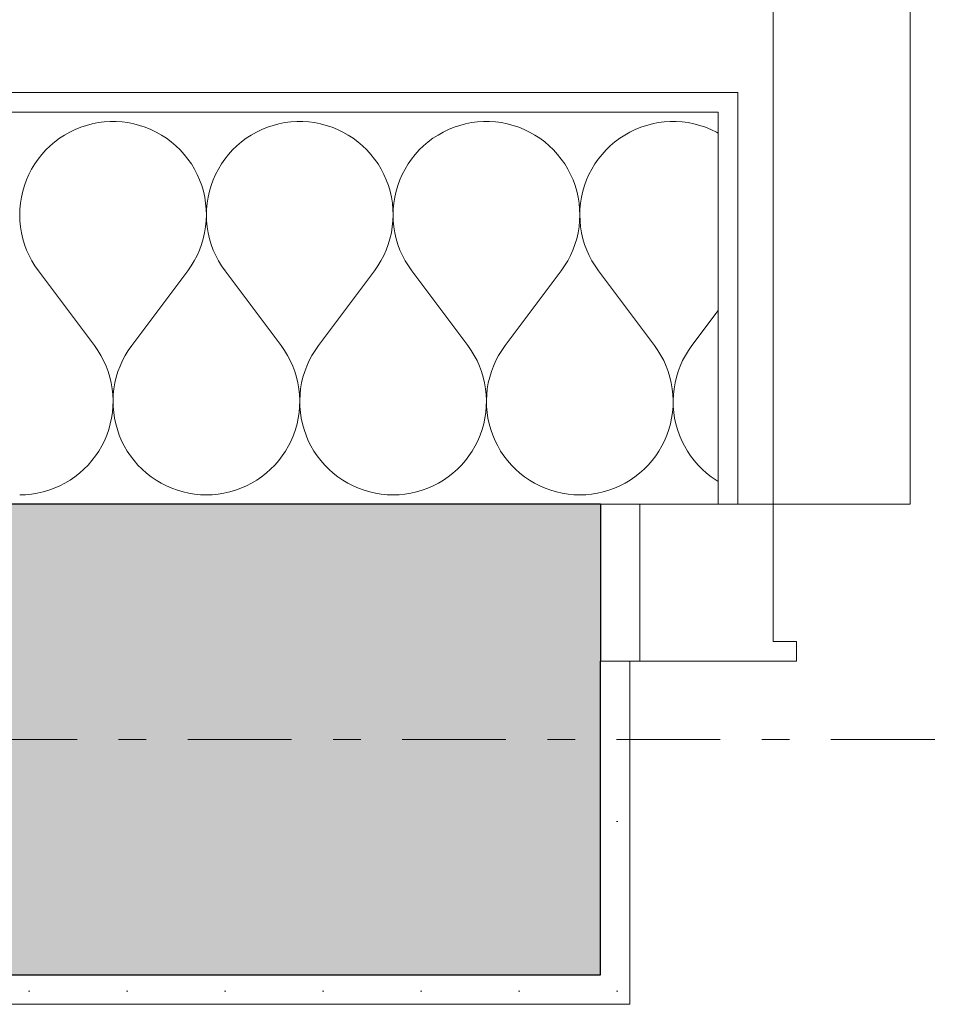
# Model space of a CAD drawing. Extents: x 100 to 2982, y 37 to 2050.
# Tile 121 of 130: x 1893 to 1941, y 1776 to 1826. Entities that reach past the tile are written whole.
import ezdxf
from ezdxf.xclip import XClip

# ---------------------------------------------------------------- set-up
doc = ezdxf.new("R2010")
doc.units = 0
doc.header["$MEASUREMENT"] = 0
doc.header["$XCLIPFRAME"] = 0
doc.linetypes.add('Przerywana podwójnie', pattern=[54.680554, 26.458333, -10.583333, 7.055556, -10.583333])
for name, color, linetype in [('410-K Osie', 7, 'Continuous'), ('420-K Ściany', 7, 'Continuous'), ('820-G Rysunki Obrazki', 7, 'Continuous'), ('Drzwi ARCHICAD', 7, 'Continuous')]:
    doc.layers.add(name, color=color, linetype=linetype)
pattern_1 = [(0, (-18316.349, -206.5255), (0, 8.660254), [0, -5]), (0, (-18313.849, -202.195), (0, 8.660254), [0, -5])]

# ---------------------------------------------------------------- blocks, each defined once
blk = doc.blocks.new('*X26')
at = {"layer": '420-K Ściany', "color": 174, "linetype": 'Continuous', "lineweight": 5, "ltscale": 0.2}
for p, q in [((1896.581, 1820.835), (1896.291, 1820.739)), ((1896.876, 1820.913), (1896.581, 1820.835)), ((1897.176, 1820.972), (1896.876, 1820.913)), ((1897.479, 1821.011), (1897.176, 1820.972)), ((1897.784, 1821.03), (1897.479, 1821.011)), ((1898.09, 1821.03), (1897.784, 1821.03)), ((1898.395, 1821.011), (1898.09, 1821.03)), ((1898.698, 1820.972), (1898.395, 1821.011)), ((1898.998, 1820.913), (1898.698, 1820.972)), ((1899.293, 1820.835), (1898.998, 1820.913)), ((1899.583, 1820.739), (1899.293, 1820.835)), ((1906.104, 1820.835), (1905.814, 1820.739)), ((1906.4, 1820.913), (1906.104, 1820.835)), ((1906.7, 1820.972), (1906.4, 1820.913)), ((1907.003, 1821.011), (1906.7, 1820.972)), ((1907.308, 1821.03), (1907.003, 1821.011)), ((1907.613, 1821.03), (1907.308, 1821.03)), ((1907.918, 1821.011), (1907.613, 1821.03)), ((1908.221, 1820.972), (1907.918, 1821.011)), ((1908.521, 1820.913), (1908.221, 1820.972)), ((1908.817, 1820.835), (1908.521, 1820.913)), ((1909.107, 1820.739), (1908.817, 1820.835)), ((1915.628, 1820.835), (1915.338, 1820.739)), ((1915.924, 1820.913), (1915.628, 1820.835)), ((1916.224, 1820.972), (1915.924, 1820.913)), ((1916.527, 1821.011), (1916.224, 1820.972)), ((1916.832, 1821.03), (1916.527, 1821.011)), ((1917.137, 1821.03), (1916.832, 1821.03)), ((1917.442, 1821.011), (1917.137, 1821.03)), ((1917.745, 1820.972), (1917.442, 1821.011)), ((1918.045, 1820.913), (1917.745, 1820.972)), ((1918.341, 1820.835), (1918.045, 1820.913)), ((1918.631, 1820.739), (1918.341, 1820.835)), ((1925.152, 1820.835), (1924.862, 1820.739)), ((1925.448, 1820.913), (1925.152, 1820.835)), ((1925.747, 1820.972), (1925.448, 1820.913)), ((1926.051, 1821.011), (1925.747, 1820.972)), ((1926.355, 1821.03), (1926.051, 1821.011)), ((1926.661, 1821.03), (1926.355, 1821.03)), ((1926.966, 1821.011), (1926.661, 1821.03)), ((1927.269, 1820.972), (1926.966, 1821.011)), ((1927.569, 1820.913), (1927.269, 1820.972)), ((1927.865, 1820.835), (1927.569, 1820.913)), ((1928.155, 1820.739), (1927.865, 1820.835)), ((1895.466, 1820.341), (1895.21, 1820.175)), ((1895.732, 1820.492), (1895.466, 1820.341)), ((1896.007, 1820.624), (1895.732, 1820.492)), ((1896.291, 1820.739), (1896.007, 1820.624)), ((1899.866, 1820.624), (1899.583, 1820.739)), ((1900.142, 1820.492), (1899.866, 1820.624)), ((1900.408, 1820.341), (1900.142, 1820.492)), ((1900.664, 1820.175), (1900.408, 1820.341)), ((1904.99, 1820.341), (1904.734, 1820.175)), ((1905.256, 1820.492), (1904.99, 1820.341)), ((1905.531, 1820.624), (1905.256, 1820.492)), ((1905.814, 1820.739), (1905.531, 1820.624)), ((1909.39, 1820.624), (1909.107, 1820.739)), ((1909.665, 1820.492), (1909.39, 1820.624)), ((1909.932, 1820.341), (1909.665, 1820.492)), ((1910.188, 1820.175), (1909.932, 1820.341)), ((1914.514, 1820.341), (1914.258, 1820.175)), ((1914.78, 1820.492), (1914.514, 1820.341)), ((1915.055, 1820.624), (1914.78, 1820.492)), ((1915.338, 1820.739), (1915.055, 1820.624)), ((1918.914, 1820.624), (1918.631, 1820.739)), ((1919.189, 1820.492), (1918.914, 1820.624)), ((1919.455, 1820.341), (1919.189, 1820.492)), ((1919.711, 1820.175), (1919.455, 1820.341)), ((1924.037, 1820.341), (1923.781, 1820.175)), ((1924.304, 1820.492), (1924.037, 1820.341)), ((1924.579, 1820.624), (1924.304, 1820.492)), ((1924.862, 1820.739), (1924.579, 1820.624)), ((1928.438, 1820.624), (1928.155, 1820.739)), ((1928.713, 1820.492), (1928.438, 1820.624)), ((1928.802, 1820.441), (1928.713, 1820.492)), ((1894.733, 1819.793), (1894.513, 1819.581)), ((1894.965, 1819.992), (1894.733, 1819.793)), ((1895.21, 1820.175), (1894.965, 1819.992)), ((1900.909, 1819.992), (1900.664, 1820.175)), ((1901.141, 1819.793), (1900.909, 1819.992)), ((1901.36, 1819.581), (1901.141, 1819.793)), ((1904.256, 1819.793), (1904.037, 1819.581)), ((1904.489, 1819.992), (1904.256, 1819.793)), ((1904.734, 1820.175), (1904.489, 1819.992)), ((1910.432, 1819.992), (1910.188, 1820.175)), ((1910.665, 1819.793), (1910.432, 1819.992)), ((1910.884, 1819.581), (1910.665, 1819.793)), ((1913.78, 1819.793), (1913.561, 1819.581)), ((1914.013, 1819.992), (1913.78, 1819.793)), ((1914.258, 1820.175), (1914.013, 1819.992)), ((1919.956, 1819.992), (1919.711, 1820.175)), ((1920.189, 1819.793), (1919.956, 1819.992)), ((1920.408, 1819.581), (1920.189, 1819.793)), ((1923.304, 1819.793), (1923.085, 1819.581)), ((1923.537, 1819.992), (1923.304, 1819.793)), ((1923.781, 1820.175), (1923.537, 1819.992)), ((1894.308, 1819.354), (1894.118, 1819.115)), ((1894.513, 1819.581), (1894.308, 1819.354)), ((1901.566, 1819.354), (1901.36, 1819.581)), ((1901.756, 1819.115), (1901.566, 1819.354)), ((1903.832, 1819.354), (1903.642, 1819.115)), ((1904.037, 1819.581), (1903.832, 1819.354)), ((1911.089, 1819.354), (1910.884, 1819.581)), ((1911.28, 1819.115), (1911.089, 1819.354)), ((1913.356, 1819.354), (1913.165, 1819.115)), ((1913.561, 1819.581), (1913.356, 1819.354)), ((1920.613, 1819.354), (1920.408, 1819.581)), ((1920.804, 1819.115), (1920.613, 1819.354)), ((1922.88, 1819.354), (1922.689, 1819.115)), ((1923.085, 1819.581), (1922.88, 1819.354)), ((1893.943, 1818.864), (1893.785, 1818.603)), ((1894.118, 1819.115), (1893.943, 1818.864)), ((1901.931, 1818.864), (1901.756, 1819.115)), ((1902.089, 1818.603), (1901.931, 1818.864)), ((1903.467, 1818.864), (1903.309, 1818.603)), ((1903.642, 1819.115), (1903.467, 1818.864)), ((1911.454, 1818.864), (1911.28, 1819.115)), ((1911.612, 1818.603), (1911.454, 1818.864)), ((1912.991, 1818.864), (1912.833, 1818.603)), ((1913.165, 1819.115), (1912.991, 1818.864)), ((1920.978, 1818.864), (1920.804, 1819.115)), ((1921.136, 1818.603), (1920.978, 1818.864)), ((1922.515, 1818.864), (1922.357, 1818.603)), ((1922.689, 1819.115), (1922.515, 1818.864)), ((1893.644, 1818.332), (1893.521, 1818.052)), ((1893.785, 1818.603), (1893.644, 1818.332)), ((1902.23, 1818.332), (1902.089, 1818.603)), ((1902.353, 1818.052), (1902.23, 1818.332)), ((1903.168, 1818.332), (1903.045, 1818.052)), ((1903.309, 1818.603), (1903.168, 1818.332)), ((1911.753, 1818.332), (1911.612, 1818.603)), ((1911.877, 1818.052), (1911.753, 1818.332)), ((1912.692, 1818.332), (1912.568, 1818.052)), ((1912.833, 1818.603), (1912.692, 1818.332)), ((1921.277, 1818.332), (1921.136, 1818.603)), ((1921.401, 1818.052), (1921.277, 1818.332)), ((1922.215, 1818.332), (1922.092, 1818.052)), ((1922.357, 1818.603), (1922.215, 1818.332)), ((1893.416, 1817.765), (1893.329, 1817.472)), ((1893.521, 1818.052), (1893.416, 1817.765)), ((1902.458, 1817.765), (1902.353, 1818.052)), ((1902.545, 1817.472), (1902.458, 1817.765)), ((1902.939, 1817.765), (1902.853, 1817.472)), ((1903.045, 1818.052), (1902.939, 1817.765)), ((1911.982, 1817.765), (1911.877, 1818.052)), ((1912.069, 1817.472), (1911.982, 1817.765)), ((1912.463, 1817.765), (1912.377, 1817.472)), ((1912.568, 1818.052), (1912.463, 1817.765)), ((1921.506, 1817.765), (1921.401, 1818.052)), ((1921.592, 1817.472), (1921.506, 1817.765)), ((1921.987, 1817.765), (1921.9, 1817.472)), ((1922.092, 1818.052), (1921.987, 1817.765)), ((1893.329, 1817.472), (1893.261, 1817.174)), ((1902.612, 1817.174), (1902.545, 1817.472)), ((1902.853, 1817.472), (1902.785, 1817.174)), ((1912.136, 1817.174), (1912.069, 1817.472)), ((1912.377, 1817.472), (1912.309, 1817.174)), ((1921.66, 1817.174), (1921.592, 1817.472)), ((1921.9, 1817.472), (1921.833, 1817.174)), ((1893.213, 1816.872), (1893.184, 1816.568)), ((1893.261, 1817.174), (1893.213, 1816.872)), ((1902.661, 1816.872), (1902.612, 1817.174)), ((1902.689, 1816.568), (1902.661, 1816.872)), ((1902.737, 1816.872), (1902.708, 1816.568)), ((1902.785, 1817.174), (1902.737, 1816.872)), ((1912.184, 1816.872), (1912.136, 1817.174)), ((1912.213, 1816.568), (1912.184, 1816.872)), ((1912.261, 1816.872), (1912.232, 1816.568)), ((1912.309, 1817.174), (1912.261, 1816.872)), ((1921.708, 1816.872), (1921.66, 1817.174)), ((1921.737, 1816.568), (1921.708, 1816.872)), ((1921.785, 1816.872), (1921.756, 1816.568)), ((1921.833, 1817.174), (1921.785, 1816.872)), ((1893.184, 1816.568), (1893.175, 1816.263)), ((1893.175, 1816.263), (1893.185, 1815.957)), ((1902.688, 1815.957), (1902.699, 1816.263)), ((1902.699, 1816.263), (1902.689, 1816.568)), ((1902.708, 1816.568), (1902.699, 1816.263)), ((1902.699, 1816.263), (1902.709, 1815.957)), ((1912.212, 1815.957), (1912.223, 1816.263)), ((1912.223, 1816.263), (1912.213, 1816.568)), ((1912.232, 1816.568), (1912.223, 1816.263)), ((1912.223, 1816.263), (1912.233, 1815.957)), ((1921.736, 1815.957), (1921.746, 1816.263)), ((1921.746, 1816.263), (1921.737, 1816.568)), ((1921.756, 1816.568), (1921.746, 1816.263)), ((1921.746, 1816.263), (1921.757, 1815.957)), ((1893.185, 1815.957), (1893.215, 1815.653)), ((1902.659, 1815.653), (1902.688, 1815.957)), ((1902.709, 1815.957), (1902.739, 1815.653)), ((1912.182, 1815.653), (1912.212, 1815.957)), ((1912.233, 1815.957), (1912.263, 1815.653)), ((1921.706, 1815.653), (1921.736, 1815.957)), ((1921.757, 1815.957), (1921.787, 1815.653)), ((1893.215, 1815.653), (1893.264, 1815.352)), ((1893.264, 1815.352), (1893.333, 1815.054)), ((1902.541, 1815.054), (1902.609, 1815.352)), ((1902.609, 1815.352), (1902.659, 1815.653)), ((1902.739, 1815.653), (1902.788, 1815.352)), ((1902.788, 1815.352), (1902.857, 1815.054)), ((1912.064, 1815.054), (1912.133, 1815.352)), ((1912.133, 1815.352), (1912.182, 1815.653)), ((1912.263, 1815.653), (1912.312, 1815.352)), ((1912.312, 1815.352), (1912.381, 1815.054)), ((1921.588, 1815.054), (1921.657, 1815.352)), ((1921.657, 1815.352), (1921.706, 1815.653)), ((1921.787, 1815.653), (1921.836, 1815.352)), ((1921.836, 1815.352), (1921.904, 1815.054)), ((1893.333, 1815.054), (1893.421, 1814.761)), ((1893.421, 1814.761), (1893.527, 1814.475)), ((1902.347, 1814.475), (1902.453, 1814.761)), ((1902.453, 1814.761), (1902.541, 1815.054)), ((1902.857, 1815.054), (1902.944, 1814.761)), ((1902.944, 1814.761), (1903.051, 1814.475)), ((1911.871, 1814.475), (1911.977, 1814.761)), ((1911.977, 1814.761), (1912.064, 1815.054)), ((1912.381, 1815.054), (1912.468, 1814.761)), ((1912.468, 1814.761), (1912.574, 1814.475)), ((1921.395, 1814.475), (1921.501, 1814.761)), ((1921.501, 1814.761), (1921.588, 1815.054)), ((1921.904, 1815.054), (1921.992, 1814.761)), ((1921.992, 1814.761), (1922.098, 1814.475)), ((1893.527, 1814.475), (1893.651, 1814.195)), ((1902.223, 1814.195), (1902.347, 1814.475)), ((1903.051, 1814.475), (1903.175, 1814.195)), ((1911.747, 1814.195), (1911.871, 1814.475)), ((1912.574, 1814.475), (1912.699, 1814.195)), ((1921.27, 1814.195), (1921.395, 1814.475)), ((1922.098, 1814.475), (1922.222, 1814.195)), ((1893.651, 1814.195), (1893.793, 1813.925)), ((1893.793, 1813.925), (1893.952, 1813.664)), ((1901.922, 1813.664), (1902.081, 1813.925)), ((1902.081, 1813.925), (1902.223, 1814.195)), ((1903.175, 1814.195), (1903.317, 1813.925)), ((1903.317, 1813.925), (1903.476, 1813.664)), ((1911.446, 1813.664), (1911.605, 1813.925)), ((1911.605, 1813.925), (1911.747, 1814.195)), ((1912.699, 1814.195), (1912.841, 1813.925)), ((1912.841, 1813.925), (1913, 1813.664)), ((1920.969, 1813.664), (1921.128, 1813.925)), ((1921.128, 1813.925), (1921.27, 1814.195)), ((1922.222, 1814.195), (1922.364, 1813.925)), ((1922.364, 1813.925), (1922.523, 1813.664)), ((1893.952, 1813.664), (1894.127, 1813.414)), ((1894.127, 1813.414), (1896.984, 1809.604)), ((1901.746, 1813.414), (1898.889, 1809.604)), ((1901.746, 1813.414), (1901.922, 1813.664)), ((1903.476, 1813.664), (1903.651, 1813.414)), ((1903.651, 1813.414), (1906.508, 1809.604)), ((1911.27, 1813.414), (1908.413, 1809.604)), ((1911.27, 1813.414), (1911.446, 1813.664)), ((1913, 1813.664), (1913.175, 1813.414)), ((1913.175, 1813.414), (1916.032, 1809.604)), ((1920.794, 1813.414), (1917.937, 1809.604)), ((1920.794, 1813.414), (1920.969, 1813.664)), ((1922.523, 1813.664), (1922.699, 1813.414)), ((1922.699, 1813.414), (1925.556, 1809.604)), ((1928.802, 1811.392), (1927.461, 1809.604)), ((1897.157, 1809.358), (1896.984, 1809.604)), ((1897.315, 1809.101), (1897.157, 1809.358)), ((1898.716, 1809.358), (1898.559, 1809.101)), ((1898.889, 1809.604), (1898.716, 1809.358)), ((1906.681, 1809.358), (1906.508, 1809.604)), ((1906.838, 1809.101), (1906.681, 1809.358)), ((1908.24, 1809.358), (1908.083, 1809.101)), ((1908.413, 1809.604), (1908.24, 1809.358)), ((1916.205, 1809.358), (1916.032, 1809.604)), ((1916.362, 1809.101), (1916.205, 1809.358)), ((1917.764, 1809.358), (1917.607, 1809.101)), ((1917.937, 1809.604), (1917.764, 1809.358)), ((1925.729, 1809.358), (1925.556, 1809.604)), ((1925.886, 1809.101), (1925.729, 1809.358)), ((1927.288, 1809.358), (1927.131, 1809.101)), ((1927.461, 1809.604), (1927.288, 1809.358)), ((1897.455, 1808.834), (1897.315, 1809.101)), ((1897.578, 1808.559), (1897.455, 1808.834)), ((1898.419, 1808.834), (1898.295, 1808.559)), ((1898.559, 1809.101), (1898.419, 1808.834)), ((1906.979, 1808.834), (1906.838, 1809.101)), ((1907.102, 1808.559), (1906.979, 1808.834)), ((1907.942, 1808.834), (1907.819, 1808.559)), ((1908.083, 1809.101), (1907.942, 1808.834)), ((1916.503, 1808.834), (1916.362, 1809.101)), ((1916.626, 1808.559), (1916.503, 1808.834)), ((1917.466, 1808.834), (1917.343, 1808.559)), ((1917.607, 1809.101), (1917.466, 1808.834)), ((1926.027, 1808.834), (1925.886, 1809.101)), ((1926.15, 1808.559), (1926.027, 1808.834)), ((1926.99, 1808.834), (1926.867, 1808.559)), ((1927.131, 1809.101), (1926.99, 1808.834)), ((1897.684, 1808.277), (1897.578, 1808.559)), ((1897.772, 1807.989), (1897.684, 1808.277)), ((1898.189, 1808.277), (1898.102, 1807.989)), ((1898.295, 1808.559), (1898.189, 1808.277)), ((1907.208, 1808.277), (1907.102, 1808.559)), ((1907.296, 1807.989), (1907.208, 1808.277)), ((1907.713, 1808.277), (1907.626, 1807.989)), ((1907.819, 1808.559), (1907.713, 1808.277)), ((1916.732, 1808.277), (1916.626, 1808.559)), ((1916.82, 1807.989), (1916.732, 1808.277)), ((1917.237, 1808.277), (1917.149, 1807.989)), ((1917.343, 1808.559), (1917.237, 1808.277)), ((1926.256, 1808.277), (1926.15, 1808.559)), ((1926.343, 1807.989), (1926.256, 1808.277)), ((1926.761, 1808.277), (1926.673, 1807.989)), ((1926.867, 1808.559), (1926.761, 1808.277)), ((1897.841, 1807.696), (1897.772, 1807.989)), ((1898.102, 1807.989), (1898.032, 1807.696)), ((1907.365, 1807.696), (1907.296, 1807.989)), ((1907.626, 1807.989), (1907.556, 1807.696)), ((1916.889, 1807.696), (1916.82, 1807.989)), ((1917.149, 1807.989), (1917.08, 1807.696)), ((1926.413, 1807.696), (1926.343, 1807.989)), ((1926.673, 1807.989), (1926.604, 1807.696)), ((1897.892, 1807.399), (1897.841, 1807.696)), ((1897.924, 1807.1), (1897.892, 1807.399)), ((1897.982, 1807.399), (1897.95, 1807.1)), ((1898.032, 1807.696), (1897.982, 1807.399)), ((1907.416, 1807.399), (1907.365, 1807.696)), ((1907.448, 1807.1), (1907.416, 1807.399)), ((1907.506, 1807.399), (1907.474, 1807.1)), ((1907.556, 1807.696), (1907.506, 1807.399)), ((1916.94, 1807.399), (1916.889, 1807.696)), ((1916.971, 1807.1), (1916.94, 1807.399)), ((1917.029, 1807.399), (1916.998, 1807.1)), ((1917.08, 1807.696), (1917.029, 1807.399)), ((1926.463, 1807.399), (1926.413, 1807.696)), ((1926.495, 1807.1), (1926.463, 1807.399)), ((1926.553, 1807.399), (1926.521, 1807.1)), ((1926.604, 1807.696), (1926.553, 1807.399)), ((1897.937, 1806.799), (1897.924, 1807.1)), ((1897.93, 1806.497), (1897.937, 1806.799)), ((1897.95, 1807.1), (1897.937, 1806.799)), ((1897.937, 1806.799), (1897.943, 1806.497)), ((1907.46, 1806.799), (1907.448, 1807.1)), ((1907.454, 1806.497), (1907.46, 1806.799)), ((1907.474, 1807.1), (1907.461, 1806.799)), ((1907.461, 1806.799), (1907.467, 1806.497)), ((1916.984, 1806.799), (1916.971, 1807.1)), ((1916.978, 1806.497), (1916.984, 1806.799)), ((1916.998, 1807.1), (1916.985, 1806.799)), ((1916.985, 1806.799), (1916.991, 1806.497)), ((1926.508, 1806.799), (1926.495, 1807.1)), ((1926.502, 1806.497), (1926.508, 1806.799)), ((1926.521, 1807.1), (1926.509, 1806.799)), ((1926.509, 1806.799), (1926.515, 1806.497)), ((1897.905, 1806.197), (1897.93, 1806.497)), ((1897.943, 1806.497), (1897.969, 1806.197)), ((1907.429, 1806.197), (1907.454, 1806.497)), ((1907.467, 1806.497), (1907.492, 1806.197)), ((1916.953, 1806.197), (1916.978, 1806.497)), ((1916.991, 1806.497), (1917.016, 1806.197)), ((1926.476, 1806.197), (1926.502, 1806.497)), ((1926.515, 1806.497), (1926.54, 1806.197)), ((1897.798, 1805.605), (1897.861, 1805.899)), ((1897.861, 1805.899), (1897.905, 1806.197)), ((1897.969, 1806.197), (1898.013, 1805.899)), ((1898.013, 1805.899), (1898.076, 1805.605)), ((1907.322, 1805.605), (1907.385, 1805.899)), ((1907.385, 1805.899), (1907.429, 1806.197)), ((1907.492, 1806.197), (1907.537, 1805.899)), ((1907.537, 1805.899), (1907.6, 1805.605)), ((1916.845, 1805.605), (1916.908, 1805.899)), ((1916.908, 1805.899), (1916.953, 1806.197)), ((1917.016, 1806.197), (1917.061, 1805.899)), ((1917.061, 1805.899), (1917.123, 1805.605)), ((1926.369, 1805.605), (1926.432, 1805.899)), ((1926.432, 1805.899), (1926.476, 1806.197)), ((1926.54, 1806.197), (1926.584, 1805.899)), ((1926.584, 1805.899), (1926.647, 1805.605)), ((1897.617, 1805.031), (1897.716, 1805.315)), ((1897.716, 1805.315), (1897.798, 1805.605)), ((1898.076, 1805.605), (1898.157, 1805.315)), ((1898.157, 1805.315), (1898.257, 1805.031)), ((1907.141, 1805.031), (1907.24, 1805.315)), ((1907.24, 1805.315), (1907.322, 1805.605)), ((1907.6, 1805.605), (1907.681, 1805.315)), ((1907.681, 1805.315), (1907.781, 1805.031)), ((1916.664, 1805.031), (1916.764, 1805.315)), ((1916.764, 1805.315), (1916.845, 1805.605)), ((1917.123, 1805.605), (1917.205, 1805.315)), ((1917.205, 1805.315), (1917.305, 1805.031)), ((1926.188, 1805.031), (1926.288, 1805.315)), ((1926.288, 1805.315), (1926.369, 1805.605)), ((1926.647, 1805.605), (1926.729, 1805.315)), ((1926.729, 1805.315), (1926.828, 1805.031)), ((1897.365, 1804.484), (1897.499, 1804.753)), ((1897.499, 1804.753), (1897.617, 1805.031)), ((1898.257, 1805.031), (1898.374, 1804.753)), ((1898.374, 1804.753), (1898.509, 1804.484)), ((1906.888, 1804.484), (1907.023, 1804.753)), ((1907.023, 1804.753), (1907.141, 1805.031)), ((1907.781, 1805.031), (1907.898, 1804.753)), ((1907.898, 1804.753), (1908.033, 1804.484)), ((1916.412, 1804.484), (1916.547, 1804.753)), ((1916.547, 1804.753), (1916.664, 1805.031)), ((1917.305, 1805.031), (1917.422, 1804.753)), ((1917.422, 1804.753), (1917.557, 1804.484)), ((1925.936, 1804.484), (1926.071, 1804.753)), ((1926.071, 1804.753), (1926.188, 1805.031)), ((1926.828, 1805.031), (1926.946, 1804.753)), ((1926.946, 1804.753), (1927.08, 1804.484)), ((1897.046, 1803.973), (1897.213, 1804.223)), ((1897.213, 1804.223), (1897.365, 1804.484)), ((1898.509, 1804.484), (1898.661, 1804.223)), ((1898.661, 1804.223), (1898.828, 1803.973)), ((1906.569, 1803.973), (1906.737, 1804.223)), ((1906.737, 1804.223), (1906.888, 1804.484)), ((1908.033, 1804.484), (1908.184, 1804.223)), ((1908.184, 1804.223), (1908.352, 1803.973)), ((1916.093, 1803.973), (1916.261, 1804.223)), ((1916.261, 1804.223), (1916.412, 1804.484)), ((1917.557, 1804.484), (1917.708, 1804.223)), ((1917.708, 1804.223), (1917.876, 1803.973)), ((1925.617, 1803.973), (1925.785, 1804.223)), ((1925.785, 1804.223), (1925.936, 1804.484)), ((1927.08, 1804.484), (1927.232, 1804.223)), ((1927.232, 1804.223), (1927.4, 1803.973)), ((1896.665, 1803.507), (1896.862, 1803.734)), ((1896.862, 1803.734), (1897.046, 1803.973)), ((1898.828, 1803.973), (1899.011, 1803.734)), ((1899.011, 1803.734), (1899.209, 1803.507)), ((1906.188, 1803.507), (1906.386, 1803.734)), ((1906.386, 1803.734), (1906.569, 1803.973)), ((1908.352, 1803.973), (1908.535, 1803.734)), ((1908.535, 1803.734), (1908.733, 1803.507)), ((1915.712, 1803.507), (1915.91, 1803.734)), ((1915.91, 1803.734), (1916.093, 1803.973)), ((1917.876, 1803.973), (1918.059, 1803.734)), ((1918.059, 1803.734), (1918.257, 1803.507)), ((1925.236, 1803.507), (1925.434, 1803.734)), ((1925.434, 1803.734), (1925.617, 1803.973)), ((1927.4, 1803.973), (1927.583, 1803.734)), ((1927.583, 1803.734), (1927.781, 1803.507)), ((1896.228, 1803.092), (1896.453, 1803.293)), ((1896.453, 1803.293), (1896.665, 1803.507)), ((1899.209, 1803.507), (1899.421, 1803.293)), ((1899.421, 1803.293), (1899.646, 1803.092)), ((1905.752, 1803.092), (1905.977, 1803.293)), ((1905.977, 1803.293), (1906.188, 1803.507)), ((1908.733, 1803.507), (1908.945, 1803.293)), ((1908.945, 1803.293), (1909.17, 1803.092)), ((1915.275, 1803.092), (1915.5, 1803.293)), ((1915.5, 1803.293), (1915.712, 1803.507)), ((1918.257, 1803.507), (1918.469, 1803.293)), ((1918.469, 1803.293), (1918.694, 1803.092)), ((1924.799, 1803.092), (1925.024, 1803.293)), ((1925.024, 1803.293), (1925.236, 1803.507)), ((1927.781, 1803.507), (1927.992, 1803.293)), ((1927.992, 1803.293), (1928.217, 1803.092)), ((1895.483, 1802.582), (1895.742, 1802.736)), ((1895.742, 1802.736), (1895.991, 1802.907)), ((1895.991, 1802.907), (1896.228, 1803.092)), ((1899.646, 1803.092), (1899.883, 1802.907)), ((1899.883, 1802.907), (1900.132, 1802.736)), ((1900.132, 1802.736), (1900.39, 1802.582)), ((1905.007, 1802.582), (1905.266, 1802.736)), ((1905.266, 1802.736), (1905.514, 1802.907)), ((1905.514, 1802.907), (1905.752, 1803.092)), ((1909.17, 1803.092), (1909.407, 1802.907)), ((1909.407, 1802.907), (1909.655, 1802.736)), ((1909.655, 1802.736), (1909.914, 1802.582)), ((1914.531, 1802.582), (1914.79, 1802.736)), ((1914.79, 1802.736), (1915.038, 1802.907)), ((1915.038, 1802.907), (1915.275, 1803.092)), ((1918.694, 1803.092), (1918.931, 1802.907)), ((1918.931, 1802.907), (1919.179, 1802.736)), ((1919.179, 1802.736), (1919.438, 1802.582)), ((1924.055, 1802.582), (1924.314, 1802.736)), ((1924.314, 1802.736), (1924.562, 1802.907)), ((1924.562, 1802.907), (1924.799, 1803.092)), ((1928.217, 1803.092), (1928.455, 1802.907)), ((1928.455, 1802.907), (1928.703, 1802.736)), ((1928.703, 1802.736), (1928.802, 1802.677)), ((1894.367, 1802.137), (1894.656, 1802.221)), ((1894.656, 1802.221), (1894.939, 1802.324)), ((1894.939, 1802.324), (1895.216, 1802.444)), ((1895.216, 1802.444), (1895.483, 1802.582)), ((1900.39, 1802.582), (1900.658, 1802.444)), ((1900.658, 1802.444), (1900.934, 1802.324)), ((1900.934, 1802.324), (1901.217, 1802.221)), ((1901.217, 1802.221), (1901.507, 1802.137)), ((1903.891, 1802.137), (1904.18, 1802.221)), ((1904.18, 1802.221), (1904.463, 1802.324)), ((1904.463, 1802.324), (1904.739, 1802.444)), ((1904.739, 1802.444), (1905.007, 1802.582)), ((1909.914, 1802.582), (1910.182, 1802.444)), ((1910.182, 1802.444), (1910.458, 1802.324)), ((1910.458, 1802.324), (1910.741, 1802.221)), ((1910.741, 1802.221), (1911.03, 1802.137)), ((1913.415, 1802.137), (1913.704, 1802.221)), ((1913.704, 1802.221), (1913.987, 1802.324)), ((1913.987, 1802.324), (1914.263, 1802.444)), ((1914.263, 1802.444), (1914.531, 1802.582)), ((1919.438, 1802.582), (1919.706, 1802.444)), ((1919.706, 1802.444), (1919.982, 1802.324)), ((1919.982, 1802.324), (1920.265, 1802.221)), ((1920.265, 1802.221), (1920.554, 1802.137)), ((1922.939, 1802.137), (1923.228, 1802.221)), ((1923.228, 1802.221), (1923.511, 1802.324)), ((1923.511, 1802.324), (1923.787, 1802.444)), ((1923.787, 1802.444), (1924.055, 1802.582)), ((1893.175, 1801.985), (1893.476, 1801.995)), ((1893.476, 1801.995), (1893.776, 1802.023)), ((1893.776, 1802.023), (1894.073, 1802.071)), ((1894.073, 1802.071), (1894.367, 1802.137)), ((1901.507, 1802.137), (1901.8, 1802.071)), ((1901.8, 1802.071), (1902.098, 1802.023)), ((1902.098, 1802.023), (1902.398, 1801.995)), ((1902.398, 1801.995), (1902.699, 1801.985)), ((1902.699, 1801.985), (1903, 1801.995)), ((1903, 1801.995), (1903.3, 1802.023)), ((1903.3, 1802.023), (1903.597, 1802.071)), ((1903.597, 1802.071), (1903.891, 1802.137)), ((1911.03, 1802.137), (1911.324, 1802.071)), ((1911.324, 1802.071), (1911.622, 1802.023)), ((1911.622, 1802.023), (1911.922, 1801.995)), ((1911.922, 1801.995), (1912.223, 1801.985)), ((1912.223, 1801.985), (1912.524, 1801.995)), ((1912.524, 1801.995), (1912.823, 1802.023)), ((1912.823, 1802.023), (1913.121, 1802.071)), ((1913.121, 1802.071), (1913.415, 1802.137)), ((1920.554, 1802.137), (1920.848, 1802.071)), ((1920.848, 1802.071), (1921.145, 1802.023)), ((1921.145, 1802.023), (1921.445, 1801.995)), ((1921.445, 1801.995), (1921.746, 1801.985)), ((1921.746, 1801.985), (1922.047, 1801.995)), ((1922.047, 1801.995), (1922.347, 1802.023)), ((1922.347, 1802.023), (1922.645, 1802.071)), ((1922.645, 1802.071), (1922.939, 1802.137))]:
    blk.add_line(p, q, dxfattribs=at)
blk = doc.blocks.new('Rysunek_1_1', base_point=(-18316.349, -206.526))
at = {"layer": '420-K Ściany', "linetype": 'Continuous', "lineweight": 5}
h = blk.add_hatch(dxfattribs=at)
h.set_pattern_fill('Tynk_0001', color=176, style=0, pattern_type=2)
h.set_pattern_definition(pattern_1)
h.paths.add_polyline_path([(1928.802, 1822.509), (1842.052, 1822.509), (1842.052, 1821.509), (1928.802, 1821.509)])
h = blk.add_hatch(dxfattribs=at)
h.set_pattern_fill('Tynk_0001', color=176, style=0, pattern_type=2)
h.set_pattern_definition(pattern_1)
h.paths.add_polyline_path([(1929.802, 1822.509), (1928.802, 1822.509), (1928.802, 1821.509), (1928.802, 1801.509), (1929.802, 1801.509)])
at = {"layer": '420-K Ściany', "linetype": 'Continuous', "lineweight": 13}
blk.add_hatch(color=62, dxfattribs=at).paths.add_polyline_path([(1870.302, 1777.509), (1922.802, 1777.509), (1922.802, 1793.509), (1922.802, 1801.509), (1870.302, 1801.509)])
at = {"layer": '420-K Ściany', "linetype": 'Continuous', "lineweight": 5}
h = blk.add_hatch(dxfattribs=at)
h.set_pattern_fill('Tynk_0001', color=180, style=0, pattern_type=2)
h.set_pattern_definition(pattern_1)
h.paths.add_polyline_path([(1922.802, 1776.009), (1924.302, 1776.009), (1924.302, 1793.509), (1922.802, 1793.509), (1922.802, 1777.509)])
h = blk.add_hatch(dxfattribs=at)
h.set_pattern_fill('Tynk_0001', color=180, style=0, pattern_type=2)
h.set_pattern_definition(pattern_1)
h.paths.add_polyline_path([(1922.802, 1777.509), (1871.802, 1777.509), (1871.802, 1776.009), (1922.802, 1776.009)])
at = {"layer": '410-K Osie', "color": 4, "linetype": 'Przerywana podwójnie', "lineweight": 13, "ltscale": 0.2}
blk.add_line((589.417, 1789.509), (2255.561, 1789.509), dxfattribs=at)
blk.add_line((589.417, 1789.509), (2255.561, 1789.509), dxfattribs=at)
at = {"layer": '420-K Ściany', "color": 47, "linetype": 'Continuous', "lineweight": 15, "ltscale": 0.2}
for p, q in [((1928.802, 1822.509), (1929.802, 1822.509)), ((1929.802, 1801.509), (1929.802, 1822.509)), ((1928.802, 1801.509), (1922.802, 1801.509)), ((1928.802, 1801.509), (1929.802, 1801.509)), ((1922.802, 1793.509), (1924.302, 1793.509)), ((1924.302, 1793.509), (1924.302, 1776.009)), ((1922.802, 1776.009), (1924.302, 1776.009))]:
    blk.add_line(p, q, dxfattribs=at)
at = {"layer": '420-K Ściany', "color": 67, "linetype": 'Continuous', "lineweight": 13, "ltscale": 0.2}
for q in [(1842.052, 1821.509), (1928.802, 1801.509)]:
    blk.add_line((1928.802, 1821.509), q, dxfattribs=at)
at = {"layer": '420-K Ściany', "color": 27, "linetype": 'Continuous', "lineweight": 25, "ltscale": 0.2}
for p, q in [((1922.802, 1801.509), (1870.302, 1801.509)), ((1922.802, 1801.509), (1922.802, 1793.509)), ((1922.802, 1777.509), (1922.802, 1793.509)), ((1870.302, 1777.509), (1922.802, 1777.509))]:
    blk.add_line(p, q, dxfattribs=at)
at = {"layer": '420-K Ściany', "color": 47, "linetype": 'Continuous', "lineweight": 15, "ltscale": 0.2, "flags": 128}
for points in [[(1928.802, 1822.509), (1842.052, 1822.509)], [(1871.802, 1776.009), (1922.802, 1776.009)]]:
    blk.add_lwpolyline(points, dxfattribs=at)
at = {"layer": 'Drzwi ARCHICAD', "color": 3, "linetype": 'Continuous', "lineweight": 13, "ltscale": 0.2}
for p, q in [((1931.602, 1903.909), (1931.602, 1801.509)), ((1938.602, 1801.509), (1938.602, 1903.909)), ((1931.602, 1801.509), (1938.602, 1801.509))]:
    blk.add_line(p, q, dxfattribs=at)
at = {"layer": 'Drzwi ARCHICAD', "color": 47, "linetype": 'Continuous', "lineweight": 15, "ltscale": 0.2}
for p, q in [((1928.802, 1822.509), (1929.802, 1822.509)), ((1929.802, 1801.509), (1929.802, 1822.509)), ((1928.802, 1801.509), (1922.802, 1801.509)), ((1928.802, 1801.509), (1922.802, 1801.509)), ((1924.302, 1793.509), (1924.302, 1776.009)), ((1922.802, 1776.009), (1924.302, 1776.009))]:
    blk.add_line(p, q, dxfattribs=at)
at = {"layer": 'Drzwi ARCHICAD', "color": 23, "linetype": 'Continuous', "lineweight": 15, "ltscale": 0.2}
for p, q in [((1924.802, 1801.509), (1922.802, 1801.509)), ((1922.802, 1801.509), (1922.802, 1793.509)), ((1924.802, 1793.509), (1924.802, 1801.509)), ((1924.802, 1801.509), (1931.602, 1801.509)), ((1931.602, 1801.509), (1931.602, 1794.509)), ((1931.602, 1794.509), (1932.802, 1794.509)), ((1932.802, 1794.509), (1932.802, 1793.509)), ((1924.802, 1793.509), (1922.802, 1793.509)), ((1932.802, 1793.509), (1924.802, 1793.509))]:
    blk.add_line(p, q, dxfattribs=at)
at = {"layer": 'Drzwi ARCHICAD', "color": 27, "linetype": 'Continuous', "lineweight": 25, "ltscale": 0.2}
blk.add_line((1922.802, 1801.509), (1922.802, 1793.509), dxfattribs=at)
blk.add_line((1922.802, 1801.509), (1922.802, 1793.509), dxfattribs=at)
at = {"layer": 'Drzwi ARCHICAD', "color": 3, "linetype": 'Continuous', "lineweight": 13, "ltscale": 0.2}
blk.add_arc((1931.602, 1801.509), 102.4, 0, 90, dxfattribs=at)
at = {"color": 65, "linetype": 'Continuous', "lineweight": 13, "ltscale": 0.2}
blk.add_blockref('*X26', (0, 0), dxfattribs=at)

msp = doc.modelspace()

# ---------------------------------------------------------------- block references
at = {"layer": '820-G Rysunki Obrazki', "color": 65, "linetype": 'Continuous', "lineweight": 13, "ltscale": 0.2}
ref = msp.add_blockref('Rysunek_1_1', (-18316.349, -206.526), dxfattribs=at)
XClip(ref).set_block_clipping_path([(244.527027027, 75.2081975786), (2570.9054054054, 2024.1891891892)])

doc.saveas('drawing.dxf')
